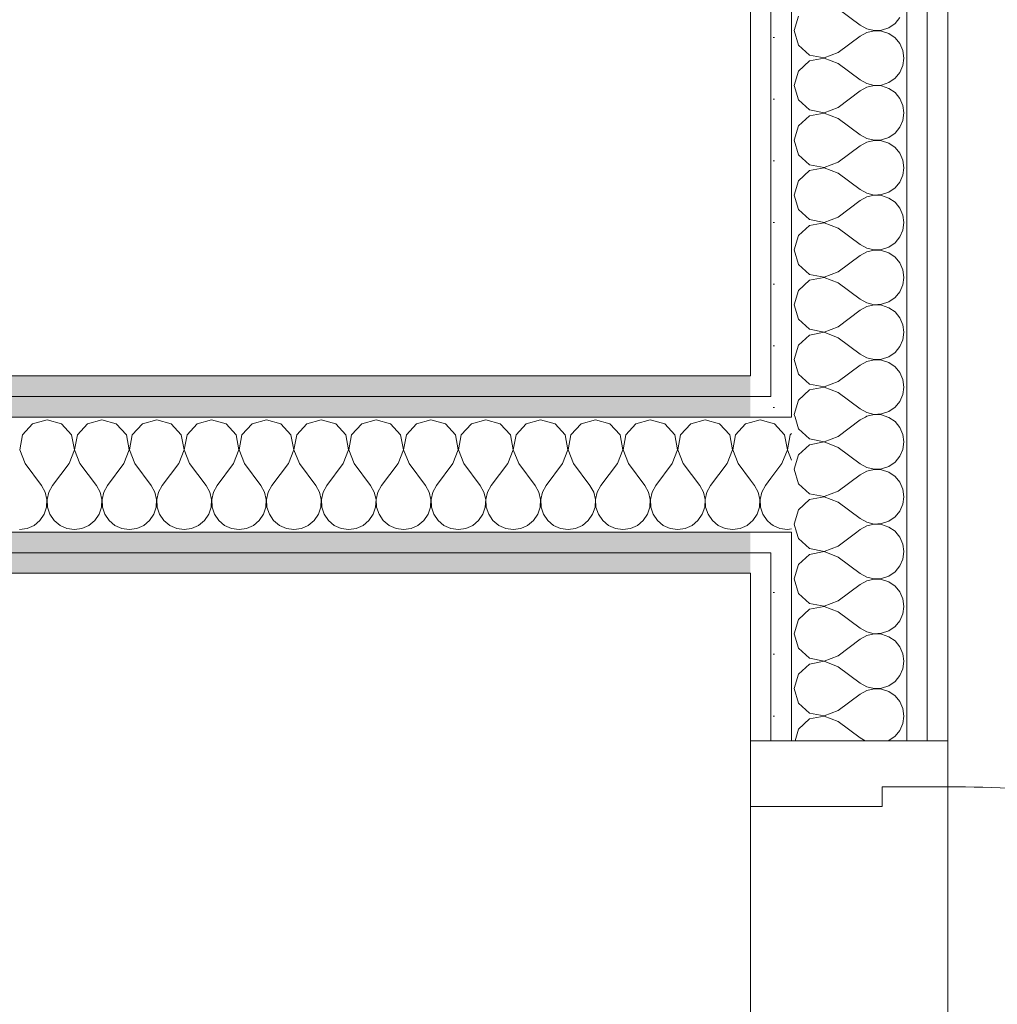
# Model space of a CAD drawing. Header units: millimetres. Extents: x 172139 to 266886, y 89525 to 138225.
# Tile 69 of 94: x 215767 to 216361, y 116825 to 117423. Entities that reach past the tile are written whole.
import ezdxf

# ---------------------------------------------------------------- set-up
doc = ezdxf.new("R2010")
doc.units = ezdxf.units.MM
doc.header["$MEASUREMENT"] = 0
doc.linetypes.add('Przerywana', pattern=[240, 120, -120])
doc.layers.add('Drzwi ArchiCAD', color=7, linetype='Continuous')
doc.layers.add('ROZBUDOWA_NOWE_DZIAŁOWE', color=7, linetype='Continuous')
for name, color, linetype, lineweight, true_color in [('Drzwi ArchiCAD_Nr_pióra__4', 7, 'Continuous', 13, 0x029e21), ('ROZBUDOWA_NOWE_DZIAŁOWE_Nr_pióra__24', 7, 'Continuous', 15, 0x029e21), ('ROZBUDOWA_NOWE_DZIAŁOWE_Nr_pióra__4', 7, 'Continuous', 13, 0x029e21), ('ROZBUDOWA_NOWE_DZIAŁOWE_Nr_pióra__67', 7, 'Continuous', 13, 0x6a6a6a)]:
    doc.layers.add(name, color=color, linetype=linetype, lineweight=lineweight, true_color=true_color)
for name, color, linetype, lineweight in [('Drzwi ArchiCAD_Nr_pióra__47', 7, 'Continuous', 15), ('ROZBUDOWA_NOWE_DZIAŁOWE_Nr_pióra__47', 7, 'Continuous', 15), ('STREFA_NOWE_POM_Nr_pióra__121', 255, 'Continuous', 0)]:
    doc.layers.add(name, color=color, linetype=linetype, lineweight=lineweight)
pattern_1 = [(0, (0, 0), (0, 37.5), [0, -37.5])]

# ---------------------------------------------------------------- blocks, each defined once
blk = doc.blocks.new('*X450')
at = {"layer": 'ROZBUDOWA_NOWE_DZIAŁOWE_Nr_pióra__4', "linetype": 'Continuous'}
for p, q in [((216216.67, 117180.1), (216210.84, 117178.44)), ((216223.34, 117178.2), (216216.67, 117180.1)), ((216210.84, 117143.42), (216213.33, 117140.1)), ((216215.56, 117136.07), (216213.33, 117140.1)), ((216220, 117140.1), (216217.77, 117136.07)), ((216223.34, 117144.55), (216220, 117140.1)), ((216216.6, 117131.59), (216215.56, 117136.07)), ((216217.77, 117136.07), (216216.73, 117131.59)), ((216216.38, 117127), (216216.6, 117131.59)), ((216216.73, 117131.59), (216216.96, 117127)), ((216212.3, 117118.85), (216214.91, 117122.64)), ((216214.91, 117122.64), (216216.38, 117127)), ((216216.96, 117127), (216218.43, 117122.64)), ((216218.43, 117122.64), (216221.03, 117118.85)), ((216210.84, 117117.64), (216212.3, 117118.85)), ((216221.03, 117118.85), (216223.34, 117116.94))]:
    blk.add_line(p, q, dxfattribs=at)
blk = doc.blocks.new('*X451')
at = {"layer": 'ROZBUDOWA_NOWE_DZIAŁOWE_Nr_pióra__4', "linetype": 'Continuous'}
for p, q in [((216225.43, 117177.61), (216223.34, 117178.2)), ((216231.57, 117170.89), (216225.43, 117177.61)), ((216233.27, 117161.93), (216231.57, 117170.89)), ((216235.09, 117170.89), (216233.4, 117161.93)), ((216235.84, 117171.7), (216235.09, 117170.89)), ((216230, 117153.43), (216233.27, 117161.93)), ((216233.4, 117161.93), (216235.84, 117155.59)), ((216230, 117153.43), (216223.34, 117144.55)), ((216223.34, 117116.94), (216224.57, 117115.92)), ((216224.57, 117115.92), (216228.78, 117114.07)), ((216228.78, 117114.07), (216233.33, 117113.43)), ((216233.33, 117113.43), (216235.84, 117113.78))]:
    blk.add_line(p, q, dxfattribs=at)
blk = doc.blocks.new('*X453')
at = {"layer": 'ROZBUDOWA_NOWE_DZIAŁOWE_Nr_pióra__4', "linetype": 'Continuous'}
for p, q in [((216264.17, 117430), (216277.51, 117420)), ((216239.99, 117425.43), (216237.51, 117416.67)), ((216294.96, 117418.43), (216298.75, 117421.03)), ((216298.75, 117421.03), (216301.68, 117424.57)), ((216237.51, 117416.67), (216239.99, 117407.9)), ((216277.51, 117420), (216281.53, 117417.77)), ((216281.53, 117415.56), (216277.51, 117413.33)), ((216281.53, 117417.77), (216286.01, 117416.73)), ((216286.01, 117416.6), (216281.53, 117415.56)), ((216286.01, 117416.73), (216290.6, 117416.96)), ((216290.6, 117416.38), (216286.01, 117416.6)), ((216290.6, 117416.96), (216294.96, 117418.43)), ((216294.96, 117414.91), (216290.6, 117416.38)), ((216298.75, 117412.3), (216294.96, 117414.91)), ((216264.17, 117403.33), (216277.51, 117413.33)), ((216301.68, 117408.76), (216298.75, 117412.3)), ((216303.54, 117404.55), (216301.68, 117408.76)), ((216239.99, 117407.9), (216246.72, 117401.76)), ((216255.67, 117400.07), (216264.17, 117403.33)), ((216304.17, 117400), (216303.54, 117404.55)), ((216246.72, 117398.24), (216239.99, 117392.1)), ((216246.72, 117401.76), (216255.67, 117400.07)), ((216255.67, 117399.93), (216246.72, 117398.24)), ((216264.17, 117396.67), (216255.67, 117399.93)), ((216264.17, 117396.67), (216277.51, 117386.67)), ((216303.54, 117395.45), (216304.17, 117400)), ((216239.99, 117392.1), (216237.51, 117383.33)), ((216298.75, 117387.7), (216301.68, 117391.24)), ((216301.68, 117391.24), (216303.54, 117395.45)), ((216277.51, 117386.67), (216281.53, 117384.44)), ((216281.53, 117384.44), (216286.01, 117383.4)), ((216290.6, 117383.62), (216294.96, 117385.09)), ((216294.96, 117385.09), (216298.75, 117387.7)), ((216237.51, 117383.33), (216239.99, 117374.57)), ((216264.17, 117370), (216277.51, 117380)), ((216281.53, 117382.23), (216277.51, 117380)), ((216286.01, 117383.27), (216281.53, 117382.23)), ((216286.01, 117383.4), (216290.6, 117383.62)), ((216290.6, 117383.04), (216286.01, 117383.27)), ((216294.96, 117381.57), (216290.6, 117383.04)), ((216298.75, 117378.97), (216294.96, 117381.57)), ((216301.68, 117375.43), (216298.75, 117378.97)), ((216239.99, 117374.57), (216246.72, 117368.43)), ((216303.54, 117371.22), (216301.68, 117375.43)), ((216246.72, 117368.43), (216255.67, 117366.73)), ((216255.67, 117366.6), (216246.72, 117364.91)), ((216255.67, 117366.73), (216264.17, 117370)), ((216264.17, 117363.33), (216255.67, 117366.6)), ((216304.17, 117366.67), (216303.54, 117371.22)), ((216303.54, 117362.11), (216304.17, 117366.67)), ((216246.72, 117364.91), (216239.99, 117358.76)), ((216264.17, 117363.33), (216277.51, 117353.33)), ((216301.68, 117357.9), (216303.54, 117362.11)), ((216239.99, 117358.76), (216237.51, 117350)), ((216298.75, 117354.36), (216301.68, 117357.9)), ((216237.51, 117350), (216239.99, 117341.24)), ((216277.51, 117353.33), (216281.53, 117351.11)), ((216281.53, 117348.89), (216277.51, 117346.67)), ((216281.53, 117351.11), (216286.01, 117350.07)), ((216286.01, 117349.93), (216281.53, 117348.89)), ((216286.01, 117350.07), (216290.6, 117350.29)), ((216290.6, 117349.71), (216286.01, 117349.93)), ((216290.6, 117350.29), (216294.96, 117351.76)), ((216294.96, 117348.24), (216290.6, 117349.71)), ((216294.96, 117351.76), (216298.75, 117354.36)), ((216264.17, 117336.67), (216277.51, 117346.67)), ((216298.75, 117345.64), (216294.96, 117348.24)), ((216301.68, 117342.1), (216298.75, 117345.64)), ((216239.99, 117341.24), (216246.72, 117335.09)), ((216255.67, 117333.4), (216264.17, 117336.67)), ((216303.54, 117337.89), (216301.68, 117342.1)), ((216304.17, 117333.33), (216303.54, 117337.89)), ((216246.72, 117331.57), (216239.99, 117325.43)), ((216246.72, 117335.09), (216255.67, 117333.4)), ((216255.67, 117333.27), (216246.72, 117331.57)), ((216264.17, 117330), (216255.67, 117333.27)), ((216303.54, 117328.78), (216304.17, 117333.33)), ((216239.99, 117325.43), (216237.51, 117316.67)), ((216264.17, 117330), (216277.51, 117320)), ((216301.68, 117324.57), (216303.54, 117328.78)), ((216277.51, 117320), (216281.53, 117317.77)), ((216294.96, 117318.43), (216298.75, 117321.03)), ((216298.75, 117321.03), (216301.68, 117324.57)), ((216237.51, 117316.67), (216239.99, 117307.9)), ((216264.17, 117303.33), (216277.51, 117313.33)), ((216281.53, 117315.56), (216277.51, 117313.33)), ((216281.53, 117317.77), (216286.01, 117316.73)), ((216286.01, 117316.6), (216281.53, 117315.56)), ((216286.01, 117316.73), (216290.6, 117316.96)), ((216290.6, 117316.38), (216286.01, 117316.6)), ((216290.6, 117316.96), (216294.96, 117318.43)), ((216294.96, 117314.91), (216290.6, 117316.38)), ((216298.75, 117312.3), (216294.96, 117314.91)), ((216239.99, 117307.9), (216246.72, 117301.76)), ((216301.68, 117308.76), (216298.75, 117312.3)), ((216303.54, 117304.55), (216301.68, 117308.76)), ((216246.72, 117301.76), (216255.67, 117300.07)), ((216255.67, 117300.07), (216264.17, 117303.33)), ((216304.17, 117300), (216303.54, 117304.55)), ((216246.72, 117298.24), (216239.99, 117292.1)), ((216255.67, 117299.93), (216246.72, 117298.24)), ((216264.17, 117296.67), (216255.67, 117299.93)), ((216264.17, 117296.67), (216277.51, 117286.67)), ((216301.68, 117291.24), (216303.54, 117295.45)), ((216303.54, 117295.45), (216304.17, 117300)), ((216239.99, 117292.1), (216237.51, 117283.33)), ((216298.75, 117287.7), (216301.68, 117291.24)), ((216237.51, 117283.33), (216239.99, 117274.57)), ((216277.51, 117286.67), (216281.53, 117284.44)), ((216281.53, 117284.44), (216286.01, 117283.4)), ((216286.01, 117283.27), (216281.53, 117282.23)), ((216286.01, 117283.4), (216290.6, 117283.62)), ((216290.6, 117283.04), (216286.01, 117283.27)), ((216290.6, 117283.62), (216294.96, 117285.09)), ((216294.96, 117281.57), (216290.6, 117283.04)), ((216294.96, 117285.09), (216298.75, 117287.7)), ((216264.17, 117270), (216277.51, 117280)), ((216281.53, 117282.23), (216277.51, 117280)), ((216298.75, 117278.97), (216294.96, 117281.57)), ((216301.68, 117275.43), (216298.75, 117278.97)), ((216239.99, 117274.57), (216246.72, 117268.43)), ((216303.54, 117271.22), (216301.68, 117275.43)), ((216304.17, 117266.67), (216303.54, 117271.22)), ((216246.72, 117264.91), (216239.99, 117258.76)), ((216246.72, 117268.43), (216255.67, 117266.73)), ((216255.67, 117266.6), (216246.72, 117264.91)), ((216255.67, 117266.73), (216264.17, 117270)), ((216264.17, 117263.33), (216255.67, 117266.6)), ((216303.54, 117262.11), (216304.17, 117266.67)), ((216239.99, 117258.76), (216237.51, 117250)), ((216264.17, 117263.33), (216277.51, 117253.33)), ((216301.68, 117257.9), (216303.54, 117262.11)), ((216277.51, 117253.33), (216281.53, 117251.11)), ((216294.96, 117251.76), (216298.75, 117254.36)), ((216298.75, 117254.36), (216301.68, 117257.9)), ((216237.51, 117250), (216239.99, 117241.24)), ((216281.53, 117248.89), (216277.51, 117246.67)), ((216281.53, 117251.11), (216286.01, 117250.07)), ((216286.01, 117249.93), (216281.53, 117248.89)), ((216286.01, 117250.07), (216290.6, 117250.29)), ((216290.6, 117249.71), (216286.01, 117249.93)), ((216290.6, 117250.29), (216294.96, 117251.76)), ((216294.96, 117248.24), (216290.6, 117249.71)), ((216298.75, 117245.64), (216294.96, 117248.24)), ((216239.99, 117241.24), (216246.72, 117235.09)), ((216264.17, 117236.67), (216277.51, 117246.67)), ((216301.68, 117242.1), (216298.75, 117245.64)), ((216303.54, 117237.89), (216301.68, 117242.1)), ((216246.72, 117235.09), (216255.67, 117233.4)), ((216255.67, 117233.4), (216264.17, 117236.67)), ((216304.17, 117233.33), (216303.54, 117237.89)), ((216246.72, 117231.57), (216239.99, 117225.43)), ((216255.67, 117233.27), (216246.72, 117231.57)), ((216264.17, 117230), (216255.67, 117233.27)), ((216264.17, 117230), (216277.51, 117220)), ((216303.54, 117228.78), (216304.17, 117233.33)), ((216239.99, 117225.43), (216237.51, 117216.67)), ((216298.75, 117221.03), (216301.68, 117224.57)), ((216301.68, 117224.57), (216303.54, 117228.78)), ((216277.51, 117220), (216281.53, 117217.77)), ((216281.53, 117217.77), (216286.01, 117216.73)), ((216286.01, 117216.73), (216290.6, 117216.96)), ((216290.6, 117216.96), (216294.96, 117218.43)), ((216294.96, 117218.43), (216298.75, 117221.03)), ((216237.51, 117216.67), (216239.99, 117207.9)), ((216264.17, 117203.33), (216277.51, 117213.33)), ((216281.53, 117215.56), (216277.51, 117213.33)), ((216286.01, 117216.6), (216281.53, 117215.56)), ((216290.6, 117216.38), (216286.01, 117216.6)), ((216294.96, 117214.91), (216290.6, 117216.38)), ((216298.75, 117212.3), (216294.96, 117214.91)), ((216301.68, 117208.76), (216298.75, 117212.3)), ((216239.99, 117207.9), (216246.72, 117201.76)), ((216303.54, 117204.55), (216301.68, 117208.76)), ((216246.72, 117201.76), (216255.67, 117200.07)), ((216255.67, 117199.93), (216246.72, 117198.24)), ((216255.67, 117200.07), (216264.17, 117203.33)), ((216264.17, 117196.67), (216255.67, 117199.93)), ((216304.17, 117200), (216303.54, 117204.55)), ((216303.54, 117195.45), (216304.17, 117200)), ((216246.72, 117198.24), (216239.99, 117192.1)), ((216264.17, 117196.67), (216277.51, 117186.67)), ((216301.68, 117191.24), (216303.54, 117195.45)), ((216239.99, 117192.1), (216237.51, 117183.33)), ((216294.96, 117185.09), (216298.75, 117187.7)), ((216298.75, 117187.7), (216301.68, 117191.24)), ((216237.51, 117183.33), (216237.95, 117181.76)), ((216277.51, 117186.67), (216281.53, 117184.44)), ((216281.53, 117182.23), (216280.7, 117181.76)), ((216281.53, 117184.44), (216286.01, 117183.4)), ((216286.01, 117183.27), (216281.53, 117182.23)), ((216286.01, 117183.4), (216290.6, 117183.62)), ((216290.6, 117183.04), (216286.01, 117183.27)), ((216290.6, 117183.62), (216294.96, 117185.09)), ((216294.39, 117181.76), (216290.6, 117183.04))]:
    blk.add_line(p, q, dxfattribs=at)
blk = doc.blocks.new('*X454')
at = {"layer": 'ROZBUDOWA_NOWE_DZIAŁOWE_Nr_pióra__4', "linetype": 'Continuous'}
for p, q in [((216237.95, 117181.76), (216239.99, 117174.57)), ((216280.7, 117181.76), (216277.51, 117180)), ((216294.96, 117181.57), (216294.39, 117181.76)), ((216298.75, 117178.97), (216294.96, 117181.57)), ((216264.17, 117170), (216277.51, 117180)), ((216301.68, 117175.43), (216298.75, 117178.97)), ((216303.54, 117171.22), (216301.68, 117175.43)), ((216239.99, 117174.57), (216246.72, 117168.43)), ((216255.67, 117166.73), (216264.17, 117170)), ((216304.17, 117166.67), (216303.54, 117171.22)), ((216246.72, 117164.91), (216239.99, 117158.76)), ((216246.72, 117168.43), (216255.67, 117166.73)), ((216255.67, 117166.6), (216246.72, 117164.91)), ((216264.17, 117163.33), (216255.67, 117166.6)), ((216264.17, 117163.33), (216277.51, 117153.33)), ((216303.54, 117162.11), (216304.17, 117166.67)), ((216239.99, 117158.76), (216237.51, 117150)), ((216298.75, 117154.36), (216301.68, 117157.9)), ((216301.68, 117157.9), (216303.54, 117162.11)), ((216277.51, 117153.33), (216281.53, 117151.11)), ((216281.53, 117151.11), (216286.01, 117150.07)), ((216290.6, 117150.29), (216294.96, 117151.76)), ((216294.96, 117151.76), (216298.75, 117154.36)), ((216237.51, 117150), (216239.99, 117141.24)), ((216264.17, 117136.67), (216277.51, 117146.67)), ((216281.53, 117148.89), (216277.51, 117146.67)), ((216286.01, 117149.93), (216281.53, 117148.89)), ((216286.01, 117150.07), (216290.6, 117150.29)), ((216290.6, 117149.71), (216286.01, 117149.93)), ((216294.96, 117148.24), (216290.6, 117149.71)), ((216298.75, 117145.64), (216294.96, 117148.24)), ((216301.68, 117142.1), (216298.75, 117145.64)), ((216239.99, 117141.24), (216246.72, 117135.09)), ((216303.54, 117137.89), (216301.68, 117142.1)), ((216246.72, 117135.09), (216255.67, 117133.4)), ((216255.67, 117133.27), (216246.72, 117131.57)), ((216255.67, 117133.4), (216264.17, 117136.67)), ((216264.17, 117130), (216255.67, 117133.27)), ((216304.17, 117133.33), (216303.54, 117137.89)), ((216303.54, 117128.78), (216304.17, 117133.33)), ((216246.72, 117131.57), (216239.99, 117125.43)), ((216264.17, 117130), (216277.51, 117120)), ((216301.68, 117124.57), (216303.54, 117128.78)), ((216239.99, 117125.43), (216237.51, 117116.67)), ((216298.75, 117121.03), (216301.68, 117124.57)), ((216237.51, 117116.67), (216238.9, 117111.76)), ((216277.51, 117120), (216281.53, 117117.77)), ((216281.53, 117115.56), (216277.51, 117113.33)), ((216281.53, 117117.77), (216286.01, 117116.73)), ((216286.01, 117116.6), (216281.53, 117115.56)), ((216286.01, 117116.73), (216290.6, 117116.96)), ((216290.6, 117116.38), (216286.01, 117116.6)), ((216290.6, 117116.96), (216294.96, 117118.43)), ((216294.96, 117114.91), (216290.6, 117116.38)), ((216294.96, 117118.43), (216298.75, 117121.03)), ((216275.41, 117111.76), (216277.51, 117113.33)), ((216298.75, 117112.3), (216294.96, 117114.91)), ((216299.19, 117111.76), (216298.75, 117112.3))]:
    blk.add_line(p, q, dxfattribs=at)
blk = doc.blocks.new('*X456')
at = {"layer": 'ROZBUDOWA_NOWE_DZIAŁOWE_Nr_pióra__4', "linetype": 'Continuous'}
for p, q in [((216238.9, 117111.76), (216239.99, 117107.9)), ((216264.17, 117103.33), (216275.41, 117111.76)), ((216301.68, 117108.76), (216299.19, 117111.76)), ((216239.99, 117107.9), (216246.72, 117101.76)), ((216255.67, 117100.07), (216264.17, 117103.33)), ((216303.54, 117104.55), (216301.68, 117108.76)), ((216304.17, 117100), (216303.54, 117104.55)), ((216246.72, 117098.24), (216239.99, 117092.1)), ((216246.72, 117101.76), (216255.67, 117100.07)), ((216255.67, 117099.93), (216246.72, 117098.24)), ((216264.17, 117096.67), (216255.67, 117099.93)), ((216303.54, 117095.45), (216304.17, 117100)), ((216239.99, 117092.1), (216237.51, 117083.33)), ((216264.17, 117096.67), (216277.51, 117086.67)), ((216298.75, 117087.7), (216301.68, 117091.24)), ((216301.68, 117091.24), (216303.54, 117095.45)), ((216277.51, 117086.67), (216281.53, 117084.44)), ((216294.96, 117085.09), (216298.75, 117087.7)), ((216237.51, 117083.33), (216239.99, 117074.57)), ((216264.17, 117070), (216277.51, 117080)), ((216281.53, 117082.23), (216277.51, 117080)), ((216281.53, 117084.44), (216286.01, 117083.4)), ((216286.01, 117083.27), (216281.53, 117082.23)), ((216286.01, 117083.4), (216290.6, 117083.62)), ((216290.6, 117083.04), (216286.01, 117083.27)), ((216290.6, 117083.62), (216294.96, 117085.09)), ((216294.96, 117081.57), (216290.6, 117083.04)), ((216298.75, 117078.97), (216294.96, 117081.57)), ((216239.99, 117074.57), (216246.72, 117068.43)), ((216301.68, 117075.43), (216298.75, 117078.97)), ((216303.54, 117071.22), (216301.68, 117075.43)), ((216246.72, 117068.43), (216255.67, 117066.73)), ((216255.67, 117066.73), (216264.17, 117070)), ((216304.17, 117066.67), (216303.54, 117071.22)), ((216246.72, 117064.91), (216239.99, 117058.76)), ((216255.67, 117066.6), (216246.72, 117064.91)), ((216264.17, 117063.33), (216255.67, 117066.6)), ((216264.17, 117063.33), (216277.51, 117053.33)), ((216301.68, 117057.9), (216303.54, 117062.11)), ((216303.54, 117062.11), (216304.17, 117066.67)), ((216239.99, 117058.76), (216237.51, 117050)), ((216298.75, 117054.36), (216301.68, 117057.9)), ((216237.51, 117050), (216239.99, 117041.24)), ((216277.51, 117053.33), (216281.53, 117051.11)), ((216281.53, 117051.11), (216286.01, 117050.07)), ((216286.01, 117049.93), (216281.53, 117048.89)), ((216286.01, 117050.07), (216290.6, 117050.29)), ((216290.6, 117049.71), (216286.01, 117049.93)), ((216290.6, 117050.29), (216294.96, 117051.76)), ((216294.96, 117048.24), (216290.6, 117049.71)), ((216294.96, 117051.76), (216298.75, 117054.36)), ((216264.17, 117036.67), (216277.51, 117046.67)), ((216281.53, 117048.89), (216277.51, 117046.67)), ((216298.75, 117045.64), (216294.96, 117048.24)), ((216301.68, 117042.1), (216298.75, 117045.64)), ((216239.99, 117041.24), (216246.72, 117035.09)), ((216303.54, 117037.89), (216301.68, 117042.1)), ((216304.17, 117033.33), (216303.54, 117037.89)), ((216246.72, 117031.57), (216239.99, 117025.43)), ((216246.72, 117035.09), (216255.67, 117033.4)), ((216255.67, 117033.27), (216246.72, 117031.57)), ((216255.67, 117033.4), (216264.17, 117036.67)), ((216264.17, 117030), (216255.67, 117033.27)), ((216303.54, 117028.78), (216304.17, 117033.33)), ((216239.99, 117025.43), (216237.51, 117016.67)), ((216264.17, 117030), (216277.51, 117020)), ((216301.68, 117024.57), (216303.54, 117028.78)), ((216277.51, 117020), (216281.53, 117017.77)), ((216294.96, 117018.43), (216298.75, 117021.03)), ((216298.75, 117021.03), (216301.68, 117024.57)), ((216237.51, 117016.67), (216239.99, 117007.9)), ((216264.17, 117003.33), (216277.51, 117013.33)), ((216281.53, 117015.56), (216277.51, 117013.33)), ((216281.53, 117017.77), (216286.01, 117016.73)), ((216286.01, 117016.6), (216281.53, 117015.56)), ((216286.01, 117016.73), (216290.6, 117016.96)), ((216290.6, 117016.38), (216286.01, 117016.6)), ((216290.6, 117016.96), (216294.96, 117018.43)), ((216294.96, 117014.91), (216290.6, 117016.38)), ((216298.75, 117012.3), (216294.96, 117014.91)), ((216239.99, 117007.9), (216246.72, 117001.76)), ((216301.68, 117008.76), (216298.75, 117012.3)), ((216303.54, 117004.55), (216301.68, 117008.76)), ((216246.72, 117001.76), (216255.67, 117000.07)), ((216255.67, 117000.07), (216264.17, 117003.33)), ((216304.17, 117000), (216303.54, 117004.55)), ((216246.72, 116998.24), (216239.99, 116992.1)), ((216255.67, 116999.93), (216246.72, 116998.24)), ((216264.17, 116996.67), (216255.67, 116999.93)), ((216264.17, 116996.67), (216277.51, 116986.67)), ((216301.68, 116991.24), (216303.54, 116995.45)), ((216303.54, 116995.45), (216304.17, 117000)), ((216239.99, 116992.1), (216237.98, 116985)), ((216298.75, 116987.7), (216301.68, 116991.24)), ((216277.51, 116986.67), (216280.52, 116985)), ((216294.68, 116985), (216294.96, 116985.09)), ((216294.96, 116985.09), (216298.75, 116987.7))]:
    blk.add_line(p, q, dxfattribs=at)
blk = doc.blocks.new('Drzwi 19_42')
at = {"layer": 'Drzwi ArchiCAD_Nr_pióra__4', "linetype": 'Continuous'}
for p, q in [((-412, 0), (-440, 0)), ((-440, 0), (-440, -120)), ((-412, -40), (-412, 0)), ((-400, -40), (-412, -40)), ((-400, -120), (-400, -40)), ((-440, -120), (-400, -120))]:
    blk.add_line(p, q, dxfattribs=at)
at = {"layer": 'Drzwi ArchiCAD_Nr_pióra__4', "linetype": 'Przerywana'}
blk.add_arc((412, 0), 824, 90, 180, dxfattribs=at)
at = {"layer": 'Drzwi ArchiCAD_Nr_pióra__47', "linetype": 'Continuous'}
for p, q in [((-440, 0), (-440, -12.5)), ((-440, -12.5), (-440, -25)), ((-440, -25), (-440, -95)), ((-440, -95), (-440, -107.5)), ((-440, -107.5), (-440, -120))]:
    blk.add_line(p, q, dxfattribs=at)
blk = doc.blocks.new('Ściana_121', base_point=(216210.84, 115862.46))
at = {"layer": 'ROZBUDOWA_NOWE_DZIAŁOWE_Nr_pióra__24', "linetype": 'Continuous'}
h = blk.add_hatch(dxfattribs=at)
h.set_pattern_fill('Gips', color=256, style=0, pattern_type=2)
h.set_pattern_definition(pattern_1)
h.paths.add_polyline_path([(216223.34, 117921.89), (216210.84, 117921.89), (216210.84, 117206.76), (216223.34, 117206.76)])
h = blk.add_hatch(dxfattribs=at)
h.set_pattern_fill('Gips', color=256, style=0, pattern_type=2)
h.set_pattern_definition(pattern_1)
h.paths.add_polyline_path([(216223.34, 117194.26), (216235.84, 117194.26), (216235.84, 117921.89), (216223.34, 117921.89)])
h = blk.add_hatch(dxfattribs=at)
h.set_pattern_fill('Gips', color=256, style=0, pattern_type=2)
h.set_pattern_definition(pattern_1)
h.paths.add_polyline_path([(216305.84, 117921.89), (216305.84, 116985), (216318.34, 116985), (216318.34, 117921.89)])
h = blk.add_hatch(dxfattribs=at)
h.set_pattern_fill('Gips', color=256, style=0, pattern_type=2)
h.set_pattern_definition(pattern_1)
h.paths.add_polyline_path([(216330.84, 117921.89), (216318.34, 117921.89), (216318.34, 116985), (216330.84, 116985)])
h = blk.add_hatch(dxfattribs=at)
h.set_pattern_fill('Gips', color=256, style=0, pattern_type=2)
h.set_pattern_definition(pattern_1)
h.paths.add_polyline_path([(216223.34, 117194.26), (216223.34, 117206.76), (216210.84, 117206.76), (216210.84, 117194.26)])
h = blk.add_hatch(dxfattribs=at)
h.set_pattern_fill('Gips', color=256, style=0, pattern_type=2)
h.set_pattern_definition(pattern_1)
h.paths.add_polyline_path([(216223.34, 117181.76), (216223.34, 117194.26), (216210.84, 117194.26), (216210.84, 117181.76)])
h = blk.add_hatch(dxfattribs=at)
h.set_pattern_fill('Gips', color=256, style=0, pattern_type=2)
h.set_pattern_definition(pattern_1)
h.paths.add_polyline_path([(216235.84, 117181.76), (216235.84, 117194.26), (216223.34, 117194.26), (216223.34, 117181.76)])
h = blk.add_hatch(dxfattribs=at)
h.set_pattern_fill('Gips', color=256, style=0, pattern_type=2)
h.set_pattern_definition(pattern_1)
h.paths.add_polyline_path([(216223.34, 117099.26), (216223.34, 117111.76), (216210.84, 117111.76), (216210.84, 117099.26)])
h = blk.add_hatch(dxfattribs=at)
h.set_pattern_fill('Gips', color=256, style=0, pattern_type=2)
h.set_pattern_definition(pattern_1)
h.paths.add_polyline_path([(216235.84, 117099.26), (216235.84, 117111.76), (216223.34, 117111.76), (216223.34, 117099.26)])
h = blk.add_hatch(dxfattribs=at)
h.set_pattern_fill('Gips', color=256, style=0, pattern_type=2)
h.set_pattern_definition(pattern_1)
h.paths.add_polyline_path([(216223.34, 117086.76), (216223.34, 117099.26), (216210.84, 117099.26), (216210.84, 117086.76)])
h = blk.add_hatch(dxfattribs=at)
h.set_pattern_fill('Gips', color=256, style=0, pattern_type=2)
h.set_pattern_definition(pattern_1)
h.paths.add_polyline_path([(216235.84, 117099.26), (216223.34, 117099.26), (216223.34, 116985), (216235.84, 116985)])
h = blk.add_hatch(dxfattribs=at)
h.set_pattern_fill('Gips', color=256, style=0, pattern_type=2)
h.set_pattern_definition(pattern_1)
h.paths.add_polyline_path([(216210.84, 117086.76), (216210.84, 116985), (216223.34, 116985), (216223.34, 117086.76)])
at = {"layer": 'ROZBUDOWA_NOWE_DZIAŁOWE_Nr_pióra__47', "linetype": 'Continuous'}
for p, q in [((216223.34, 116985), (216210.84, 116985)), ((216235.84, 116985), (216223.34, 116985)), ((216305.84, 116985), (216235.84, 116985)), ((216318.34, 116985), (216305.84, 116985)), ((216330.84, 116985), (216318.34, 116985))]:
    blk.add_line(p, q, dxfattribs=at)
at = {"layer": 'ROZBUDOWA_NOWE_DZIAŁOWE_Nr_pióra__47', "linetype": 'Continuous', "flags": 128}
for points in [[(216210.84, 117921.89), (216210.84, 117206.76)], [(216330.84, 116985), (216330.84, 117921.89)], [(216210.84, 117086.76), (216210.84, 116985)]]:
    blk.add_lwpolyline(points, dxfattribs=at)
at = {"layer": 'ROZBUDOWA_NOWE_DZIAŁOWE_Nr_pióra__67', "linetype": 'Continuous'}
for p, q in [((216223.34, 117921.89), (216223.34, 117194.26)), ((216235.84, 117921.89), (216235.84, 117181.76)), ((216305.84, 117181.76), (216305.84, 117921.89)), ((216318.34, 116985), (216318.34, 117921.89)), ((216223.34, 117194.26), (216210.84, 117194.26)), ((216223.34, 117181.76), (216210.84, 117181.76)), ((216235.84, 117181.76), (216223.34, 117181.76)), ((216305.84, 117111.76), (216305.84, 117181.76)), ((216210.84, 117111.76), (216223.34, 117111.76)), ((216223.34, 117111.76), (216235.84, 117111.76)), ((216235.84, 117111.76), (216235.84, 116985)), ((216305.84, 116985), (216305.84, 117111.76)), ((216210.84, 117099.26), (216223.34, 117099.26)), ((216223.34, 117099.26), (216223.34, 116985))]:
    blk.add_line(p, q, dxfattribs=at)
at = {"layer": 'Drzwi ArchiCAD', "color": 104, "linetype": 'Continuous', "lineweight": 13, "true_color": 0x029e21, "zscale": 1000, "rotation": 270}
blk.add_blockref('Drzwi 19_42', (216330.84, 116545), dxfattribs=at)
at = {"layer": 'ROZBUDOWA_NOWE_DZIAŁOWE'}
for name in ['*X453', '*X454', '*X450', '*X451', '*X456']:
    blk.add_blockref(name, (0, 0), dxfattribs=at)
blk = doc.blocks.new('*X465')
at = {"layer": 'ROZBUDOWA_NOWE_DZIAŁOWE_Nr_pióra__4', "linetype": 'Continuous'}
for p, q in [((215774.57, 117177.61), (215768.43, 117170.89)), ((215783.33, 117180.1), (215774.57, 117177.61)), ((215792.1, 117177.61), (215783.33, 117180.1)), ((215798.24, 117170.89), (215792.1, 117177.61)), ((215807.9, 117177.61), (215801.76, 117170.89)), ((215816.67, 117180.1), (215807.9, 117177.61)), ((215825.43, 117177.61), (215816.67, 117180.1)), ((215831.57, 117170.89), (215825.43, 117177.61)), ((215841.24, 117177.61), (215835.09, 117170.89)), ((215850, 117180.1), (215841.24, 117177.61)), ((215858.76, 117177.61), (215850, 117180.1)), ((215864.91, 117170.89), (215858.76, 117177.61)), ((215874.57, 117177.61), (215868.43, 117170.89)), ((215883.33, 117180.1), (215874.57, 117177.61)), ((215892.1, 117177.61), (215883.33, 117180.1)), ((215898.24, 117170.89), (215892.1, 117177.61)), ((215907.9, 117177.61), (215901.76, 117170.89)), ((215916.67, 117180.1), (215907.9, 117177.61)), ((215925.43, 117177.61), (215916.67, 117180.1)), ((215931.57, 117170.89), (215925.43, 117177.61)), ((215941.24, 117177.61), (215935.09, 117170.89)), ((215950, 117180.1), (215941.24, 117177.61)), ((215958.76, 117177.61), (215950, 117180.1)), ((215964.91, 117170.89), (215958.76, 117177.61)), ((215974.57, 117177.61), (215968.43, 117170.89)), ((215983.33, 117180.1), (215974.57, 117177.61)), ((215992.1, 117177.61), (215983.33, 117180.1)), ((215998.24, 117170.89), (215992.1, 117177.61)), ((216007.9, 117177.61), (216001.76, 117170.89)), ((216016.67, 117180.1), (216007.9, 117177.61)), ((216025.43, 117177.61), (216016.67, 117180.1)), ((216031.57, 117170.89), (216025.43, 117177.61)), ((216041.24, 117177.61), (216035.09, 117170.89)), ((216050, 117180.1), (216041.24, 117177.61)), ((216058.76, 117177.61), (216050, 117180.1)), ((216064.91, 117170.89), (216058.76, 117177.61)), ((216074.57, 117177.61), (216068.43, 117170.89)), ((216083.33, 117180.1), (216074.57, 117177.61)), ((216092.1, 117177.61), (216083.33, 117180.1)), ((216098.24, 117170.89), (216092.1, 117177.61)), ((216107.9, 117177.61), (216101.76, 117170.89)), ((216116.67, 117180.1), (216107.9, 117177.61)), ((216125.43, 117177.61), (216116.67, 117180.1)), ((216131.57, 117170.89), (216125.43, 117177.61)), ((216141.24, 117177.61), (216135.09, 117170.89)), ((216150, 117180.1), (216141.24, 117177.61)), ((216158.76, 117177.61), (216150, 117180.1)), ((216164.91, 117170.89), (216158.76, 117177.61)), ((216174.57, 117177.61), (216168.43, 117170.89)), ((216183.33, 117180.1), (216174.57, 117177.61)), ((216192.1, 117177.61), (216183.33, 117180.1)), ((216198.24, 117170.89), (216192.1, 117177.61)), ((216207.9, 117177.61), (216201.76, 117170.89)), ((216210.84, 117178.44), (216207.9, 117177.61)), ((215768.43, 117170.89), (215766.73, 117161.93)), ((215799.93, 117161.93), (215798.24, 117170.89)), ((215801.76, 117170.89), (215800.07, 117161.93)), ((215833.27, 117161.93), (215831.57, 117170.89)), ((215835.09, 117170.89), (215833.4, 117161.93)), ((215866.6, 117161.93), (215864.91, 117170.89)), ((215868.43, 117170.89), (215866.73, 117161.93)), ((215899.93, 117161.93), (215898.24, 117170.89)), ((215901.76, 117170.89), (215900.07, 117161.93)), ((215933.27, 117161.93), (215931.57, 117170.89)), ((215935.09, 117170.89), (215933.4, 117161.93)), ((215966.6, 117161.93), (215964.91, 117170.89)), ((215968.43, 117170.89), (215966.73, 117161.93)), ((215999.93, 117161.93), (215998.24, 117170.89)), ((216001.76, 117170.89), (216000.07, 117161.93)), ((216033.27, 117161.93), (216031.57, 117170.89)), ((216035.09, 117170.89), (216033.4, 117161.93)), ((216066.6, 117161.93), (216064.91, 117170.89)), ((216068.43, 117170.89), (216066.73, 117161.93)), ((216099.93, 117161.93), (216098.24, 117170.89)), ((216101.76, 117170.89), (216100.07, 117161.93)), ((216133.27, 117161.93), (216131.57, 117170.89)), ((216135.09, 117170.89), (216133.4, 117161.93)), ((216166.6, 117161.93), (216164.91, 117170.89)), ((216168.43, 117170.89), (216166.73, 117161.93)), ((216199.93, 117161.93), (216198.24, 117170.89)), ((216201.76, 117170.89), (216200.07, 117161.93)), ((215766.73, 117161.93), (215770, 117153.43)), ((215796.67, 117153.43), (215799.93, 117161.93)), ((215800.07, 117161.93), (215803.33, 117153.43)), ((215830, 117153.43), (215833.27, 117161.93)), ((215833.4, 117161.93), (215836.67, 117153.43)), ((215863.33, 117153.43), (215866.6, 117161.93)), ((215866.73, 117161.93), (215870, 117153.43)), ((215896.67, 117153.43), (215899.93, 117161.93)), ((215900.07, 117161.93), (215903.33, 117153.43)), ((215930, 117153.43), (215933.27, 117161.93)), ((215933.4, 117161.93), (215936.67, 117153.43)), ((215963.33, 117153.43), (215966.6, 117161.93)), ((215966.73, 117161.93), (215970, 117153.43)), ((215996.67, 117153.43), (215999.93, 117161.93)), ((216000.07, 117161.93), (216003.33, 117153.43)), ((216030, 117153.43), (216033.27, 117161.93)), ((216033.4, 117161.93), (216036.67, 117153.43)), ((216063.33, 117153.43), (216066.6, 117161.93)), ((216066.73, 117161.93), (216070, 117153.43)), ((216096.67, 117153.43), (216099.93, 117161.93)), ((216100.07, 117161.93), (216103.33, 117153.43)), ((216130, 117153.43), (216133.27, 117161.93)), ((216133.4, 117161.93), (216136.67, 117153.43)), ((216163.33, 117153.43), (216166.6, 117161.93)), ((216166.73, 117161.93), (216170, 117153.43)), ((216196.67, 117153.43), (216199.93, 117161.93)), ((216200.07, 117161.93), (216203.33, 117153.43)), ((215770, 117153.43), (215780, 117140.1)), ((215796.67, 117153.43), (215786.67, 117140.1)), ((215803.33, 117153.43), (215813.33, 117140.1)), ((215830, 117153.43), (215820, 117140.1)), ((215836.67, 117153.43), (215846.67, 117140.1)), ((215863.33, 117153.43), (215853.33, 117140.1)), ((215870, 117153.43), (215880, 117140.1)), ((215896.67, 117153.43), (215886.67, 117140.1)), ((215903.33, 117153.43), (215913.33, 117140.1)), ((215930, 117153.43), (215920, 117140.1)), ((215936.67, 117153.43), (215946.67, 117140.1)), ((215963.33, 117153.43), (215953.33, 117140.1)), ((215970, 117153.43), (215980, 117140.1)), ((215996.67, 117153.43), (215986.67, 117140.1)), ((216003.33, 117153.43), (216013.33, 117140.1)), ((216030, 117153.43), (216020, 117140.1)), ((216036.67, 117153.43), (216046.67, 117140.1)), ((216063.33, 117153.43), (216053.33, 117140.1)), ((216070, 117153.43), (216080, 117140.1)), ((216096.67, 117153.43), (216086.67, 117140.1)), ((216103.33, 117153.43), (216113.33, 117140.1)), ((216130, 117153.43), (216120, 117140.1)), ((216136.67, 117153.43), (216146.67, 117140.1)), ((216163.33, 117153.43), (216153.33, 117140.1)), ((216170, 117153.43), (216180, 117140.1)), ((216196.67, 117153.43), (216186.67, 117140.1)), ((216203.33, 117153.43), (216210.84, 117143.42)), ((215782.23, 117136.07), (215780, 117140.1)), ((215786.67, 117140.1), (215784.44, 117136.07)), ((215815.56, 117136.07), (215813.33, 117140.1)), ((215820, 117140.1), (215817.77, 117136.07)), ((215848.89, 117136.07), (215846.67, 117140.1)), ((215853.33, 117140.1), (215851.11, 117136.07)), ((215882.23, 117136.07), (215880, 117140.1)), ((215886.67, 117140.1), (215884.44, 117136.07)), ((215915.56, 117136.07), (215913.33, 117140.1)), ((215920, 117140.1), (215917.77, 117136.07)), ((215948.89, 117136.07), (215946.67, 117140.1)), ((215953.33, 117140.1), (215951.11, 117136.07)), ((215982.23, 117136.07), (215980, 117140.1)), ((215986.67, 117140.1), (215984.44, 117136.07)), ((216015.56, 117136.07), (216013.33, 117140.1)), ((216020, 117140.1), (216017.77, 117136.07)), ((216048.89, 117136.07), (216046.67, 117140.1)), ((216053.33, 117140.1), (216051.11, 117136.07)), ((216082.23, 117136.07), (216080, 117140.1)), ((216086.67, 117140.1), (216084.44, 117136.07)), ((216115.56, 117136.07), (216113.33, 117140.1)), ((216120, 117140.1), (216117.77, 117136.07)), ((216148.89, 117136.07), (216146.67, 117140.1)), ((216153.33, 117140.1), (216151.11, 117136.07)), ((216182.23, 117136.07), (216180, 117140.1)), ((216186.67, 117140.1), (216184.44, 117136.07)), ((215783.27, 117131.59), (215782.23, 117136.07)), ((215784.44, 117136.07), (215783.4, 117131.59)), ((215816.6, 117131.59), (215815.56, 117136.07)), ((215817.77, 117136.07), (215816.73, 117131.59)), ((215849.93, 117131.59), (215848.89, 117136.07)), ((215851.11, 117136.07), (215850.07, 117131.59)), ((215883.27, 117131.59), (215882.23, 117136.07)), ((215884.44, 117136.07), (215883.4, 117131.59)), ((215916.6, 117131.59), (215915.56, 117136.07)), ((215917.77, 117136.07), (215916.73, 117131.59)), ((215949.93, 117131.59), (215948.89, 117136.07)), ((215951.11, 117136.07), (215950.07, 117131.59)), ((215983.27, 117131.59), (215982.23, 117136.07)), ((215984.44, 117136.07), (215983.4, 117131.59)), ((216016.6, 117131.59), (216015.56, 117136.07)), ((216017.77, 117136.07), (216016.73, 117131.59)), ((216049.93, 117131.59), (216048.89, 117136.07)), ((216051.11, 117136.07), (216050.07, 117131.59)), ((216083.27, 117131.59), (216082.23, 117136.07)), ((216084.44, 117136.07), (216083.4, 117131.59)), ((216116.6, 117131.59), (216115.56, 117136.07)), ((216117.77, 117136.07), (216116.73, 117131.59)), ((216149.93, 117131.59), (216148.89, 117136.07)), ((216151.11, 117136.07), (216150.07, 117131.59)), ((216183.27, 117131.59), (216182.23, 117136.07)), ((216184.44, 117136.07), (216183.4, 117131.59)), ((215783.04, 117127), (215783.27, 117131.59)), ((215783.4, 117131.59), (215783.62, 117127)), ((215816.38, 117127), (215816.6, 117131.59)), ((215816.73, 117131.59), (215816.96, 117127)), ((215849.71, 117127), (215849.93, 117131.59)), ((215850.07, 117131.59), (215850.29, 117127)), ((215883.04, 117127), (215883.27, 117131.59)), ((215883.4, 117131.59), (215883.62, 117127)), ((215916.38, 117127), (215916.6, 117131.59)), ((215916.73, 117131.59), (215916.96, 117127)), ((215949.71, 117127), (215949.93, 117131.59)), ((215950.07, 117131.59), (215950.29, 117127)), ((215983.04, 117127), (215983.27, 117131.59)), ((215983.4, 117131.59), (215983.62, 117127)), ((216016.38, 117127), (216016.6, 117131.59)), ((216016.73, 117131.59), (216016.96, 117127)), ((216049.71, 117127), (216049.93, 117131.59)), ((216050.07, 117131.59), (216050.29, 117127)), ((216083.04, 117127), (216083.27, 117131.59)), ((216083.4, 117131.59), (216083.62, 117127)), ((216116.38, 117127), (216116.6, 117131.59)), ((216116.73, 117131.59), (216116.96, 117127)), ((216149.71, 117127), (216149.93, 117131.59)), ((216150.07, 117131.59), (216150.29, 117127)), ((216183.04, 117127), (216183.27, 117131.59)), ((216183.4, 117131.59), (216183.62, 117127)), ((215778.97, 117118.85), (215781.57, 117122.64)), ((215781.57, 117122.64), (215783.04, 117127)), ((215783.62, 117127), (215785.09, 117122.64)), ((215785.09, 117122.64), (215787.7, 117118.85)), ((215812.3, 117118.85), (215814.91, 117122.64)), ((215814.91, 117122.64), (215816.38, 117127)), ((215816.96, 117127), (215818.43, 117122.64)), ((215818.43, 117122.64), (215821.03, 117118.85)), ((215845.64, 117118.85), (215848.24, 117122.64)), ((215848.24, 117122.64), (215849.71, 117127)), ((215850.29, 117127), (215851.76, 117122.64)), ((215851.76, 117122.64), (215854.36, 117118.85)), ((215878.97, 117118.85), (215881.57, 117122.64)), ((215881.57, 117122.64), (215883.04, 117127)), ((215883.62, 117127), (215885.09, 117122.64)), ((215885.09, 117122.64), (215887.7, 117118.85)), ((215912.3, 117118.85), (215914.91, 117122.64)), ((215914.91, 117122.64), (215916.38, 117127)), ((215916.96, 117127), (215918.43, 117122.64)), ((215918.43, 117122.64), (215921.03, 117118.85)), ((215945.64, 117118.85), (215948.24, 117122.64)), ((215948.24, 117122.64), (215949.71, 117127)), ((215950.29, 117127), (215951.76, 117122.64)), ((215951.76, 117122.64), (215954.36, 117118.85)), ((215978.97, 117118.85), (215981.57, 117122.64)), ((215981.57, 117122.64), (215983.04, 117127)), ((215983.62, 117127), (215985.09, 117122.64)), ((215985.09, 117122.64), (215987.7, 117118.85)), ((216012.3, 117118.85), (216014.91, 117122.64)), ((216014.91, 117122.64), (216016.38, 117127)), ((216016.96, 117127), (216018.43, 117122.64)), ((216018.43, 117122.64), (216021.03, 117118.85)), ((216045.64, 117118.85), (216048.24, 117122.64)), ((216048.24, 117122.64), (216049.71, 117127)), ((216050.29, 117127), (216051.76, 117122.64)), ((216051.76, 117122.64), (216054.36, 117118.85)), ((216078.97, 117118.85), (216081.57, 117122.64)), ((216081.57, 117122.64), (216083.04, 117127)), ((216083.62, 117127), (216085.09, 117122.64)), ((216085.09, 117122.64), (216087.7, 117118.85)), ((216112.3, 117118.85), (216114.91, 117122.64)), ((216114.91, 117122.64), (216116.38, 117127)), ((216116.96, 117127), (216118.43, 117122.64)), ((216118.43, 117122.64), (216121.03, 117118.85)), ((216145.64, 117118.85), (216148.24, 117122.64)), ((216148.24, 117122.64), (216149.71, 117127)), ((216150.29, 117127), (216151.76, 117122.64)), ((216151.76, 117122.64), (216154.36, 117118.85)), ((216178.97, 117118.85), (216181.57, 117122.64)), ((216181.57, 117122.64), (216183.04, 117127)), ((216183.62, 117127), (216185.09, 117122.64)), ((216185.09, 117122.64), (216187.7, 117118.85)), ((215771.22, 117114.07), (215775.43, 117115.92)), ((215775.43, 117115.92), (215778.97, 117118.85)), ((215787.7, 117118.85), (215791.24, 117115.92)), ((215791.24, 117115.92), (215795.45, 117114.07)), ((215804.55, 117114.07), (215808.76, 117115.92)), ((215808.76, 117115.92), (215812.3, 117118.85)), ((215821.03, 117118.85), (215824.57, 117115.92)), ((215824.57, 117115.92), (215828.78, 117114.07)), ((215837.89, 117114.07), (215842.1, 117115.92)), ((215842.1, 117115.92), (215845.64, 117118.85)), ((215854.36, 117118.85), (215857.9, 117115.92)), ((215857.9, 117115.92), (215862.11, 117114.07)), ((215871.22, 117114.07), (215875.43, 117115.92)), ((215875.43, 117115.92), (215878.97, 117118.85)), ((215887.7, 117118.85), (215891.24, 117115.92)), ((215891.24, 117115.92), (215895.45, 117114.07)), ((215904.55, 117114.07), (215908.76, 117115.92)), ((215908.76, 117115.92), (215912.3, 117118.85)), ((215921.03, 117118.85), (215924.57, 117115.92)), ((215924.57, 117115.92), (215928.78, 117114.07)), ((215937.89, 117114.07), (215942.1, 117115.92)), ((215942.1, 117115.92), (215945.64, 117118.85)), ((215954.36, 117118.85), (215957.9, 117115.92)), ((215957.9, 117115.92), (215962.11, 117114.07)), ((215971.22, 117114.07), (215975.43, 117115.92)), ((215975.43, 117115.92), (215978.97, 117118.85)), ((215987.7, 117118.85), (215991.24, 117115.92)), ((215991.24, 117115.92), (215995.45, 117114.07)), ((216004.55, 117114.07), (216008.76, 117115.92)), ((216008.76, 117115.92), (216012.3, 117118.85)), ((216021.03, 117118.85), (216024.57, 117115.92)), ((216024.57, 117115.92), (216028.78, 117114.07)), ((216037.89, 117114.07), (216042.1, 117115.92)), ((216042.1, 117115.92), (216045.64, 117118.85)), ((216054.36, 117118.85), (216057.9, 117115.92)), ((216057.9, 117115.92), (216062.11, 117114.07)), ((216071.22, 117114.07), (216075.43, 117115.92)), ((216075.43, 117115.92), (216078.97, 117118.85)), ((216087.7, 117118.85), (216091.24, 117115.92)), ((216091.24, 117115.92), (216095.45, 117114.07)), ((216104.55, 117114.07), (216108.76, 117115.92)), ((216108.76, 117115.92), (216112.3, 117118.85)), ((216121.03, 117118.85), (216124.57, 117115.92)), ((216124.57, 117115.92), (216128.78, 117114.07)), ((216137.89, 117114.07), (216142.1, 117115.92)), ((216142.1, 117115.92), (216145.64, 117118.85)), ((216154.36, 117118.85), (216157.9, 117115.92)), ((216157.9, 117115.92), (216162.11, 117114.07)), ((216171.22, 117114.07), (216175.43, 117115.92)), ((216175.43, 117115.92), (216178.97, 117118.85)), ((216187.7, 117118.85), (216191.24, 117115.92)), ((216191.24, 117115.92), (216195.45, 117114.07)), ((216204.55, 117114.07), (216208.76, 117115.92)), ((216208.76, 117115.92), (216210.84, 117117.64)), ((215766.67, 117113.43), (215771.22, 117114.07)), ((215795.45, 117114.07), (215800, 117113.43)), ((215800, 117113.43), (215804.55, 117114.07)), ((215828.78, 117114.07), (215833.33, 117113.43)), ((215833.33, 117113.43), (215837.89, 117114.07)), ((215862.11, 117114.07), (215866.67, 117113.43)), ((215866.67, 117113.43), (215871.22, 117114.07)), ((215895.45, 117114.07), (215900, 117113.43)), ((215900, 117113.43), (215904.55, 117114.07)), ((215928.78, 117114.07), (215933.33, 117113.43)), ((215933.33, 117113.43), (215937.89, 117114.07)), ((215962.11, 117114.07), (215966.67, 117113.43)), ((215966.67, 117113.43), (215971.22, 117114.07)), ((215995.45, 117114.07), (216000, 117113.43)), ((216000, 117113.43), (216004.55, 117114.07)), ((216028.78, 117114.07), (216033.33, 117113.43)), ((216033.33, 117113.43), (216037.89, 117114.07)), ((216062.11, 117114.07), (216066.67, 117113.43)), ((216066.67, 117113.43), (216071.22, 117114.07)), ((216095.45, 117114.07), (216100, 117113.43)), ((216100, 117113.43), (216104.55, 117114.07)), ((216128.78, 117114.07), (216133.33, 117113.43)), ((216133.33, 117113.43), (216137.89, 117114.07)), ((216162.11, 117114.07), (216166.67, 117113.43)), ((216166.67, 117113.43), (216171.22, 117114.07)), ((216195.45, 117114.07), (216200, 117113.43)), ((216200, 117113.43), (216204.55, 117114.07))]:
    blk.add_line(p, q, dxfattribs=at)
blk = doc.blocks.new('Ściana_124', base_point=(212316.49, 117206.76))
at = {"layer": 'ROZBUDOWA_NOWE_DZIAŁOWE_Nr_pióra__24', "linetype": 'Continuous'}
h = blk.add_hatch(dxfattribs=at)
h.set_pattern_fill('Gips', color=256, style=0, pattern_type=2)
h.set_pattern_definition(pattern_1)
h.paths.add_polyline_path([(216210.84, 117206.76), (212316.49, 117206.76), (212316.49, 117194.26), (216210.84, 117194.26)])
h = blk.add_hatch(dxfattribs=at)
h.set_pattern_fill('Gips', color=256, style=0, pattern_type=2)
h.set_pattern_definition(pattern_1)
h.paths.add_polyline_path([(216210.84, 117194.26), (212316.49, 117194.26), (212316.49, 117181.76), (216210.84, 117181.76)])
h = blk.add_hatch(dxfattribs=at)
h.set_pattern_fill('Gips', color=256, style=0, pattern_type=2)
h.set_pattern_definition(pattern_1)
h.paths.add_polyline_path([(212316.49, 117099.26), (216210.84, 117099.26), (216210.84, 117111.76), (212316.49, 117111.76)])
h = blk.add_hatch(dxfattribs=at)
h.set_pattern_fill('Gips', color=256, style=0, pattern_type=2)
h.set_pattern_definition(pattern_1)
h.paths.add_polyline_path([(212316.49, 117086.76), (216210.84, 117086.76), (216210.84, 117099.26), (212316.49, 117099.26)])
at = {"layer": 'ROZBUDOWA_NOWE_DZIAŁOWE_Nr_pióra__47', "linetype": 'Continuous', "flags": 128}
for points in [[(216210.84, 117206.76), (212316.49, 117206.76)], [(212316.49, 117086.76), (216210.84, 117086.76)]]:
    blk.add_lwpolyline(points, dxfattribs=at)
at = {"layer": 'ROZBUDOWA_NOWE_DZIAŁOWE_Nr_pióra__67', "linetype": 'Continuous'}
for p, q in [((216210.84, 117194.26), (212316.49, 117194.26)), ((216210.84, 117181.76), (212316.49, 117181.76)), ((212316.49, 117111.76), (216210.84, 117111.76)), ((212316.49, 117099.26), (216210.84, 117099.26))]:
    blk.add_line(p, q, dxfattribs=at)
at = {"layer": 'ROZBUDOWA_NOWE_DZIAŁOWE'}
blk.add_blockref('*X465', (0, 0), dxfattribs=at)

msp = doc.modelspace()

# ---------------------------------------------------------------- linework, layer by layer
at = {"layer": 'STREFA_NOWE_POM_Nr_pióra__121', "linetype": 'Continuous', "flags": 128}
for points in [[(216210.84, 119674.66), (216210.84, 121145.59), (212316.49, 121145.59), (212316.49, 117206.76), (216210.84, 117206.76)], [(216330.84, 115862.46), (216785.78, 115846.9), (216797.38, 115586.76), (220688.06, 115586.76), (220678.85, 116587.44), (221330.11, 116604.73), (221330.11, 121137.96), (216330.84, 121145.59)], [(216210.84, 117086.76), (212316.49, 117086.76), (212316.49, 115826.05), (212310.64, 115586.76), (214176.72, 115586.76), (215056.72, 115586.76), (215750.28, 115586.76), (216203.46, 115586.76), (216210.84, 115862.46)]]:
    msp.add_lwpolyline(points, close=True, dxfattribs=at)

# ---------------------------------------------------------------- block references
at = {"layer": 'ROZBUDOWA_NOWE_DZIAŁOWE'}
for name, p in [('Ściana_121', (216210.84, 115862.46)), ('Ściana_124', (212316.49, 117206.76))]:
    msp.add_blockref(name, p, dxfattribs=at)

doc.saveas('drawing.dxf')
